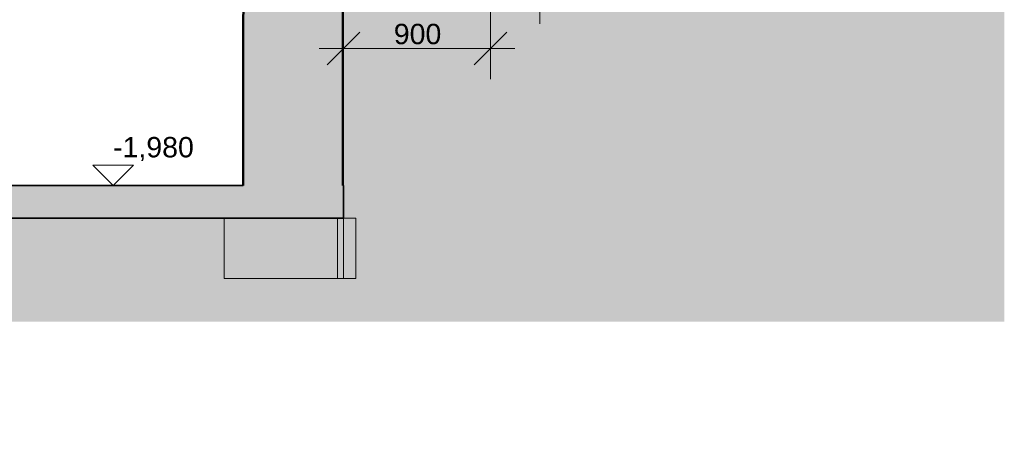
# Model space of a CAD drawing. Header units: millimetres. Extents: x -25516 to 3801, y -6942 to 11332.
# Tile 28 of 33: x -2237 to 3801, y -3519 to -962. Entities that reach past the tile are written whole.
import ezdxf

# ---------------------------------------------------------------- set-up
doc = ezdxf.new("R2010")
doc.units = ezdxf.units.MM
doc.header["$MEASUREMENT"] = 0
doc.linetypes.add('Wipeout_Contour', pattern=[1000, 0, -1000])
for name, color, linetype in [('POHLED ZÁPADNÍ_1_Bourané_Kóty - SP', 7, 'Continuous'), ('POHLED ZÁPADNÍ_1_Konstrukce - nosné', 7, 'Continuous'), ('POHLED ZÁPADNÍ_1_Konstrukce – Dělicí čáry vrstev', 7, 'Continuous'), ('POHLED ZÁPADNÍ_1_Kóty - SP', 7, 'Continuous'), ('POHLED ZÁPADNÍ_1_Situace - terén', 7, 'Continuous'), ('POHLED ZÁPADNÍ_1_Výplně - Povrchové', 7, 'Continuous'), ('POHLED ZÁPADNÍ_1_Výplně – Řezové', 7, 'Continuous')]:
    doc.layers.add(name, color=color, linetype=linetype)
doc.styles.add('GENEROVANÝ_STYL_1', font='txt')

msp = doc.modelspace()

# ---------------------------------------------------------------- hatches: boundary and pattern name
at = {"layer": 'POHLED ZÁPADNÍ_1_Výplně – Řezové', "linetype": 'Continuous', "lineweight": 0, "true_color": 0x353329}
msp.add_hatch(color=250, dxfattribs=at).paths.add_polyline_path([(2226.3, -2700), (3237, -2700), (3237, -180.4), (2226.3, -191.7)])

# ---------------------------------------------------------------- linework, layer by layer
at = {"layer": 'POHLED ZÁPADNÍ_1_Konstrukce – Dělicí čáry vrstev', "color": 251, "linetype": 'Continuous', "lineweight": 20, "true_color": 0x6a6a6a}
msp.add_line((2226.3, -191.7), (2226.3, -2550), dxfattribs=at)
at = {"layer": 'POHLED ZÁPADNÍ_1_Situace - terén', "color": 251, "linetype": 'Continuous', "lineweight": 20, "true_color": 0x6a6a6a}
for p, q in [((3237, -180.4), (3237, -2700)), ((2226.3, -2550), (2226.3, -2700)), ((3237, -2700), (2226.3, -2700))]:
    msp.add_line(p, q, dxfattribs=at)

# ---------------------------------------------------------------- wipeouts: each hides what was drawn before it
at = {"color": 254, "linetype": 'Wipeout_Contour', "lineweight": 0, "ltscale": 16672.960347}
msp.add_wipeout([(-289.1, -2550), (-250.5, -2550), (-250.5, 136), (-280, 180.8), (-280, 11.1), (-289.1, 11.1), (-289.1, -60), (-252.8, -60), (-252.8, -660), (-254.2, -660), (-254.2, -1980), (-250.7, -1980), (-250.7, -2180), (-289.1, -2180)], dxfattribs=at).dxf.layer = 'POHLED ZÁPADNÍ_1_Výplně - Povrchové'

# ---------------------------------------------------------------- next in the draw order: hatches: boundary and pattern name
at = {"layer": 'POHLED ZÁPADNÍ_1_Výplně – Řezové', "linetype": 'Continuous', "lineweight": 0, "true_color": 0x392b0b}
msp.add_hatch(color=38, dxfattribs=at).paths.add_polyline_path([(2226.3, -2550), (2226.3, -41.7), (448, 78.5), (-250.5, 136), (-250.5, -2550)])

# ---------------------------------------------------------------- next in the draw order: linework, layer by layer
at = {"layer": 'POHLED ZÁPADNÍ_1_Situace - terén', "color": 251, "linetype": 'Continuous', "lineweight": 20, "true_color": 0x6a6a6a}
for p in [(-250.5, 136), (2226.3, -2550)]:
    msp.add_line(p, (-250.5, -2550), dxfattribs=at)

# ---------------------------------------------------------------- next in the draw order: wipeouts: each hides what was drawn before it
at = {"color": 254, "linetype": 'Wipeout_Contour', "lineweight": 0, "ltscale": 99674.18473}
msp.add_wipeout([(-10974.2, -2550), (-289.1, -2550), (-289.1, -2180), (-6687.5, -2180), (-6687.5, -2070), (-7377.5, -2070), (-7377.5, -1020), (-10543.4, -1020), (-10543.4, -2100), (-10944.1, -2100), (-10944.1, -1020), (-10974.2, -1020)], dxfattribs=at).dxf.layer = 'POHLED ZÁPADNÍ_1_Výplně - Povrchové'

# ---------------------------------------------------------------- next in the draw order: linework, layer by layer
at = {"layer": 'POHLED ZÁPADNÍ_1_Situace - terén', "color": 7, "linetype": 'Continuous', "lineweight": 20}
for p, q in [((-289.1, -2180), (-289.1, -2550)), ((-10974.2, -2550), (-289.1, -2550)), ((-289.1, -2550), (-250.5, -2550))]:
    msp.add_line(p, q, dxfattribs=at)

# ---------------------------------------------------------------- next in the draw order: wipeouts: each hides what was drawn before it
at = {"color": 254, "linetype": 'Wipeout_Contour', "lineweight": 0, "ltscale": 232932.814216}
msp.add_wipeout([(-18054.6, -3030), (-18054.6, -3518.9), (-6057.8, -3518.9), (-6057.8, -2815.6), (3801.1, -2815.6), (3801.1, -400.9), (2226.3, -400.9), (2226.3, -39.4), (650.2, 22.9), (648.8, -26.8), (199.5, -26.7), (199.5, -386.7), (-238.7, -386.7), (-228.7, -2180), (-174.7, -2180), (-174.7, -2550), (-982.7, -2550), (-982.7, -2180), (-6687.5, -2180), (-6684.3, -2380), (-7021, -2380), (-7021, -1980), (-9474.9, -10), (-10494.6, -10), (-10494.6, -29.7), (-10494.6, -1020), (-10974.2, -1020), (-10974.2, 380), (-16334.8, 380), (-16334.8, 11.4), (-15099.9, 11.4), (-15136.6, -3030)], dxfattribs=at).dxf.layer = 'POHLED ZÁPADNÍ_1_Situace - terén'

# ---------------------------------------------------------------- next in the draw order: hatches: boundary and pattern name
at = {"layer": 'POHLED ZÁPADNÍ_1_Situace - terén', "linetype": 'Continuous', "lineweight": 13, "true_color": 0xbf7d1a}
h = msp.add_hatch(dxfattribs=at)
h.set_pattern_fill('Zemina_0001', color=32, style=0, pattern_type=2)
h.set_pattern_definition([(45, (4e-12, 0), (-137.8858, 137.8858), []), (45, (-45.96, 45.96), (-275.772, 275.772), []), (45, (-91.92, 91.92), (-275.772, 275.772), []), (135, (-137.886, 137.886), (45.96194, 45.96194), [195, -195])])
h.paths.add_polyline_path([(-18054.6, -3030), (-18054.6, -3518.9), (-6057.8, -3518.9), (-6057.8, -2815.6), (3801.1, -2815.6), (3801.1, -400.9), (2226.3, -400.9), (2226.3, -39.4), (650.2, 22.9), (648.8, -26.8), (199.5, -26.7), (199.5, -386.7), (-238.7, -386.7), (-228.7, -2180), (-174.7, -2180), (-174.7, -2550), (-982.7, -2550), (-982.7, -2180), (-6687.5, -2180), (-6684.3, -2380), (-7021, -2380), (-7021, -1980), (-9474.9, -10), (-10494.6, -10), (-10494.6, -29.7), (-10494.6, -1020), (-10974.2, -1020), (-10974.2, 380), (-16334.8, 380), (-16334.8, 11.4), (-15099.9, 11.4), (-15136.6, -3030)])
at = {"layer": 'POHLED ZÁPADNÍ_1_Situace - terén', "linetype": 'Continuous', "lineweight": 13}
msp.add_hatch(color=254, dxfattribs=at).paths.add_polyline_path([(-174.7, -2550), (-174.7, -2180), (-982.7, -2180), (-982.7, -2550)])

# ---------------------------------------------------------------- next in the draw order: linework, layer by layer
at = {"layer": 'POHLED ZÁPADNÍ_1_Bourané_Kóty - SP', "color": 42, "linetype": 'Continuous', "lineweight": 13, "true_color": 0xe4ad2c}
for p, q in [((649.5, -1326.4), (649.5, -838.9)), ((952.8, -986.7), (952.8, -836.7)), ((549.5, -1238.9), (749.5, -1038.9)), ((649.5, -1138.9), (799.5, -1138.9))]:
    msp.add_line(p, q, dxfattribs=at)
at = {"layer": 'POHLED ZÁPADNÍ_1_Konstrukce - nosné', "color": 7, "linetype": 'Continuous', "lineweight": 35, "flags": 128}
msp.add_lwpolyline([(-250.7, -2180), (-2556, -2180), (-6687.5, -2180)], dxfattribs=at)
at = {"layer": 'POHLED ZÁPADNÍ_1_Situace - terén', "color": 7, "linetype": 'Continuous', "lineweight": 20, "flags": 128}
msp.add_lwpolyline([(-174.7, -2550), (-982.7, -2550), (-982.7, -2180), (-174.7, -2180)], close=True, dxfattribs=at)

# ---------------------------------------------------------------- next in the draw order: texts
at = {"layer": 'POHLED ZÁPADNÍ_1_Kóty - SP', "color": 42, "linetype": 'Continuous', "lineweight": 13, "true_color": 0xe4ad2c, "insert": (57.2, -1113.9), "char_height": 125, "width": 284.572, "attachment_point": 7, "style": 'GENEROVANÝ_STYL_1'}
msp.add_mtext('\\A1;{\\pql;\\fArial|b0|i0|c0|p38;900}', dxfattribs=at)

# ---------------------------------------------------------------- next in the draw order: wipeouts: each hides what was drawn before it
at = {"color": 254, "linetype": 'Wipeout_Contour', "lineweight": 0, "ltscale": 40332.442792}
msp.add_wipeout([(-5847.6, -10), (-5847.6, -1980), (-4852.7, -1980), (-4852.7, -180), (-3952.8, -180), (-3952.8, -1980), (-866, -1980), (-866, -936.7), (-865.2, -930.5), (-865.2, -140), (-865.2, -80), (-846.4, -80), (-846.4, -60), (-840.3, -60), (-840.3, -10)], dxfattribs=at).dxf.layer = 'POHLED ZÁPADNÍ_1_Výplně - Povrchové'
at = {"color": 254, "linetype": 'Wipeout_Contour', "lineweight": 0, "ltscale": 5941.750889}
msp.add_wipeout([(-256, -1980), (-254.2, -1980), (-254.2, -660), (-254.9, -660), (-254.9, -80), (-256, -80)], dxfattribs=at).dxf.layer = 'POHLED ZÁPADNÍ_1_Výplně - Povrchové'

# ---------------------------------------------------------------- next in the draw order: hatches: boundary and pattern name
at = {"layer": 'POHLED ZÁPADNÍ_1_Výplně – Řezové', "linetype": 'Continuous', "lineweight": 13}
for points in [[(-406, -140), (-823.7, -140), (-823.7, -601.7), (-866, -936.7), (-866, -1980), (-256, -1980), (-256, -80), (-406, -80)], [(-2556, -2180), (-250.7, -2180), (-250.7, -1980), (-2556, -1980)]]:
    msp.add_hatch(color=254, dxfattribs=at).paths.add_polyline_path(points)

# ---------------------------------------------------------------- next in the draw order: linework, layer by layer
at = {"layer": 'POHLED ZÁPADNÍ_1_Bourané_Kóty - SP', "color": 42, "linetype": 'Continuous', "lineweight": 13, "true_color": 0xe4ad2c}
for p, q in [((-250.5, -1326.4), (-250.5, -838.9)), ((-150.5, -1038.9), (-350.5, -1238.9)), ((-400.5, -1138.9), (-250.5, -1138.9)), ((-250.5, -1138.9), (649.5, -1138.9))]:
    msp.add_line(p, q, dxfattribs=at)
at = {"layer": 'POHLED ZÁPADNÍ_1_Konstrukce - nosné', "color": 7, "linetype": 'Continuous', "lineweight": 50}
msp.add_line((-256, -80), (-256, -1980), dxfattribs=at)
at = {"layer": 'POHLED ZÁPADNÍ_1_Konstrukce - nosné', "color": 7, "linetype": 'Continuous', "lineweight": 35}
for q in [(-256, -1980), (-250.7, -2180)]:
    msp.add_line((-250.7, -1980), q, dxfattribs=at)
at = {"layer": 'POHLED ZÁPADNÍ_1_Konstrukce - nosné', "color": 7, "linetype": 'Continuous', "lineweight": 50, "flags": 128}
msp.add_lwpolyline([(-823.7, -140), (-823.7, -601.7), (-866, -936.7), (-866, -1980)], dxfattribs=at)
at = {"layer": 'POHLED ZÁPADNÍ_1_Konstrukce - nosné', "color": 7, "linetype": 'Continuous', "lineweight": 35, "flags": 128}
msp.add_lwpolyline([(-866, -1980), (-2556, -1980), (-5847.6, -1980)], dxfattribs=at)
at = {"layer": 'POHLED ZÁPADNÍ_1_Kóty - SP', "color": 154, "linetype": 'Continuous', "lineweight": 13}
for p, q in [((-1664.2, -1980), (-1789.2, -1855)), ((-1789.2, -1855), (-1539.2, -1855)), ((-1539.2, -1855), (-1664.2, -1980)), ((-1664.2, -1980), (-1757.9, -1980)), ((-1664.2, -1980), (-1364.2, -1980))]:
    msp.add_line(p, q, dxfattribs=at)

# ---------------------------------------------------------------- next in the draw order: texts
at = {"layer": 'POHLED ZÁPADNÍ_1_Kóty - SP', "color": 154, "linetype": 'Continuous', "lineweight": 13, "insert": (-1664.2, -1830), "char_height": 125, "width": 484.572, "attachment_point": 7, "style": 'GENEROVANÝ_STYL_1'}
msp.add_mtext('\\A1;{\\pql;\\fArial|b0|i0|c0|p38;-1,980}', dxfattribs=at)

doc.saveas('drawing.dxf')
